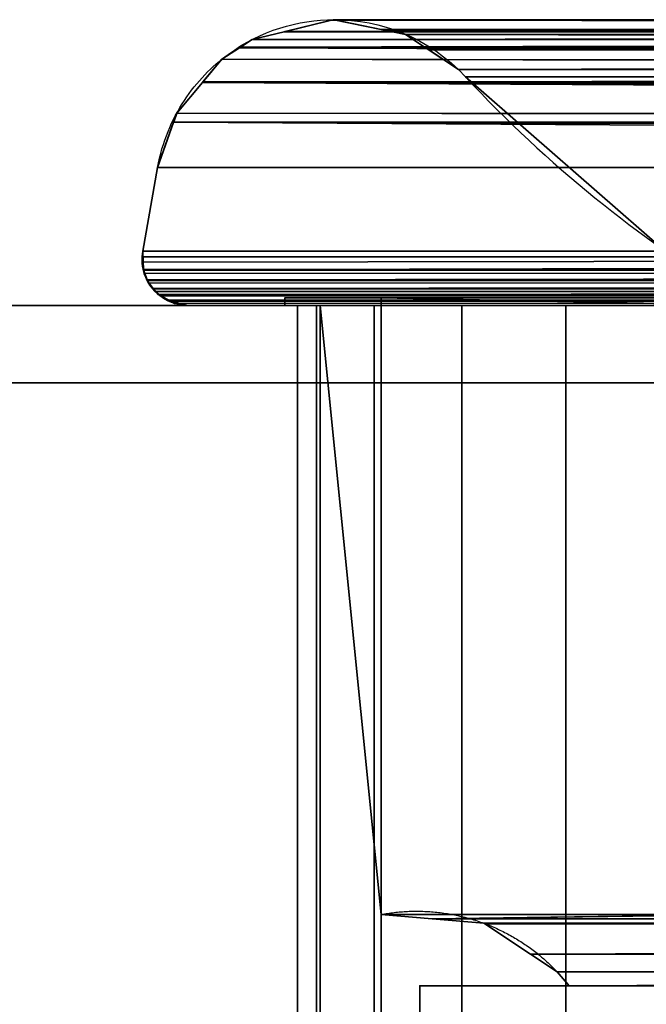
# Model space of a CAD drawing. Header units: millimetres. Extents: x -322 to 8072, y -96 to 57.
# Tile 19 of 256: x -196 to -180, y -18 to 7. Entities that reach past the tile are written whole.
import ezdxf

# ---------------------------------------------------------------- set-up
doc = ezdxf.new("R2010")
doc.units = ezdxf.units.MM
doc.layers.add('151', color=7, linetype='Continuous', true_color=0xffffff)

# ---------------------------------------------------------------- blocks, each defined once
blk = doc.blocks.new('UG_SURFACE_011')
at = {"layer": '151', "color": 252, "linetype": 'Continuous', "lineweight": 35}
for points in [[(-188.229, 7.42, 1896.229), (-188.287, 7.406, 1896.287), (188.287, 7.403, 1896.287)], [(-188.287, 7.406, 1896.287), (-188.229, 7.42, 1415.771), (-188.249, 7.415, 1415.751)], [(-188.287, 7.406, 1896.287), (-188.209, 7.42, 1415.791), (-188.219, 7.42, 1415.781)], [(-188.209, 7.42, 1415.791), (-188.287, 7.406, 1896.287), (-188.229, 7.42, 1896.229)], [(-188.219, 7.42, 1415.781), (-188.229, 7.42, 1415.771), (-188.287, 7.406, 1896.287)], [(0, 7.402, 1415.715), (-188.287, 7.406, 1415.713), (-188.249, 7.415, 1415.751)], [(-188.249, 7.415, 1415.751), (-188.287, 7.406, 1415.713), (-188.287, 7.406, 1896.287)], [(-188.249, 7.415, 1415.751), (0, 7.17, 1416.992), (0, 7.42, 1415.804)], [(0, 7.17, 1416.992), (-188.249, 7.415, 1415.751), (-188.229, 7.42, 1415.771)], [(0, 7.42, 1415.804), (0, 7.41, 1415.752), (-188.249, 7.415, 1415.751)], [(-188.249, 7.415, 1415.751), (0, 7.41, 1415.752), (0, 7.402, 1415.715)], [(-188.219, 7.42, 1896.219), (-188.229, 7.42, 1896.229), (188.287, 7.403, 1896.287)], [(0, 7.16, 1417.039), (-188.229, 7.42, 1415.771), (-188.219, 7.42, 1415.781)], [(-188.229, 7.42, 1415.771), (0, 7.16, 1417.039), (0, 7.17, 1416.992)], [(-186.999, 7.168, 1417.001), (-188.229, 7.42, 1896.229), (-188.219, 7.42, 1896.219)], [(-188.229, 7.42, 1896.229), (-186.999, 7.168, 1417.001), (-188.209, 7.42, 1415.791)], [(188.287, 7.403, 1896.287), (-188.209, 7.42, 1896.209), (-188.219, 7.42, 1896.219)], [(-188.219, 7.42, 1415.781), (-188.209, 7.42, 1415.791), (0, 7.16, 1417.039)], [(-188.219, 7.42, 1896.219), (-188.209, 7.42, 1896.209), (-186.999, 7.168, 1417.001)], [(-186.999, 7.168, 1894.999), (-188.209, 7.42, 1896.209), (188.287, 7.403, 1896.287)], [(-188.209, 7.42, 1415.791), (-186.999, 7.168, 1417.001), (0, 7.16, 1417.039)], [(-188.209, 7.42, 1896.209), (-186.999, 7.168, 1894.999), (-186.999, 7.168, 1417.001)], [(188.249, 7.413, 1896.249), (188.219, 7.42, 1896.219), (-186.999, 7.168, 1894.999)], [(188.219, 7.42, 1896.219), (186.999, 7.164, 1895), (-186.999, 7.168, 1894.999)], [(189.488, 7.105, 1897.488), (-188.287, 7.406, 1896.287), (-189.518, 7.107, 1897.518)], [(-189.518, 7.107, 1897.518), (-189.518, 7.107, 1897.518), (-188.287, 7.406, 1415.713), (-189.49, 7.113, 1414.51)], [(-189.518, 7.107, 1897.518), (-188.287, 7.406, 1896.287), (-188.287, 7.406, 1415.713)], [(0, 7.16, 1414.51), (-189.49, 7.113, 1414.51), (-188.287, 7.406, 1415.713)], [(-189.49, 7.113, 1414.51), (0, 7.16, 1414.51), (0, 7.154, 1414.481)], [(189.488, 7.105, 1897.488), (188.287, 7.403, 1896.287), (-188.287, 7.406, 1896.287)], [(0, 7.402, 1415.715), (0, 7.16, 1414.51), (-188.287, 7.406, 1415.713)], [(-186.999, 7.168, 1894.999), (186.999, 7.164, 1895), (186.953, 7.154, 1894.953)], [(186.953, 7.154, 1894.953), (-186.373, 7.038, 1894.373), (-186.999, 7.168, 1894.999)], [(-186.999, 7.168, 1417.001), (-186.953, 7.159, 1417.047), (0, 7.16, 1417.039)], [(-186.999, 7.168, 1894.999), (-186.373, 7.038, 1417.627), (-186.953, 7.159, 1417.047)], [(-186.373, 7.038, 1417.627), (-186.999, 7.168, 1894.999), (-186.373, 7.038, 1894.373)], [(-186.373, 7.038, 1417.627), (-186.999, 7.168, 1894.999), (-186.999, 7.168, 1894.999)], [(-186.953, 7.159, 1417.047), (-186.999, 7.168, 1417.001), (-186.999, 7.168, 1894.999)], [(0, 7.033, 1417.638), (0, 7.16, 1417.039), (-186.953, 7.159, 1417.047)], [(0, 6.663, 1418.161), (-186.953, 7.159, 1417.047), (-186.373, 7.038, 1417.627)], [(0, 6.663, 1418.161), (0, 7.033, 1417.638), (-186.953, 7.159, 1417.047)], [(-190.346, 6.905, 1898.346), (-190.675, 6.691, 1898.675), (190.663, 6.666, 1898.663)], [(-190.656, 6.704, 1413.345), (-190.675, 6.691, 1898.675), (-190.346, 6.905, 1898.346)], [(-190.656, 6.704, 1413.345), (0, 7.154, 1414.481), (0, 7.05, 1413.963)], [(0, 7.154, 1414.481), (-190.656, 6.704, 1413.345), (-190.346, 6.905, 1413.654)], [(0, 7.05, 1413.963), (0, 6.651, 1413.389), (-190.656, 6.704, 1413.345)], [(-190.346, 6.905, 1413.654), (-190.656, 6.704, 1413.345), (-190.346, 6.905, 1898.346)], [(-190.346, 6.905, 1413.654), (-189.518, 7.107, 1414.482), (0, 7.154, 1414.481)], [(190.663, 6.666, 1898.663), (-189.518, 7.107, 1897.518), (-190.346, 6.905, 1898.346)], [(-190.346, 6.905, 1898.346), (-189.518, 7.107, 1897.518), (-189.518, 7.107, 1414.482), (-190.346, 6.905, 1413.654)], [(0, 7.154, 1414.481), (-189.518, 7.107, 1414.482), (-189.49, 7.113, 1414.51)], [(-189.49, 7.113, 1414.51), (-189.518, 7.107, 1414.482), (-189.518, 7.107, 1897.518)], [(-189.518, 7.107, 1897.518), (190.645, 6.681, 1898.645), (190.394, 6.88, 1898.394)], [(-189.518, 7.107, 1897.518), (190.663, 6.666, 1898.663), (190.645, 6.681, 1898.645)], [(-189.518, 7.107, 1897.518), (189.517, 7.098, 1897.517), (189.488, 7.105, 1897.488)], [(186.953, 7.154, 1894.953), (186.346, 7.026, 1894.346), (-186.373, 7.038, 1894.373)], [(-185.812, 6.665, 1893.812), (-186.373, 7.038, 1894.373), (186.346, 7.026, 1894.346)], [(0, 6.631, 1418.206), (-186.373, 7.038, 1417.627), (-185.812, 6.665, 1418.188)], [(-186.373, 7.038, 1417.627), (0, 6.631, 1418.206), (0, 6.663, 1418.161)], [(-186.373, 7.038, 1894.373), (-185.812, 6.665, 1418.188), (-186.373, 7.038, 1417.627)], [(-186.373, 7.038, 1894.373), (-185.812, 6.665, 1893.812), (-185.812, 6.665, 1418.188)], [(-190.675, 6.691, 1898.675), (-191.134, 6.392, 1899.135), (191.668, 5.868, 1899.668)], [(-191.134, 6.392, 1412.866), (-190.675, 6.691, 1413.325), (0, 5.97, 1412.408)], [(-191.134, 6.392, 1899.135), (-190.675, 6.691, 1898.675), (-190.675, 6.691, 1413.325), (-191.134, 6.392, 1412.866)], [(0, 6.638, 1413.37), (-190.675, 6.691, 1413.325), (-190.656, 6.704, 1413.345)], [(-190.656, 6.704, 1413.345), (-190.675, 6.691, 1413.325), (-190.675, 6.691, 1898.675)], [(191.668, 5.868, 1899.668), (190.663, 6.666, 1898.663), (-190.675, 6.691, 1898.675)], [(0, 6.638, 1413.37), (0, 5.97, 1412.408), (-190.675, 6.691, 1413.325)], [(-190.656, 6.704, 1413.345), (0, 6.651, 1413.389), (0, 6.638, 1413.37)], [(-184.999, 6.125, 1892.999), (-185.812, 6.665, 1893.812), (185.819, 6.651, 1893.819)], [(-185.812, 6.665, 1418.188), (-185.766, 6.635, 1418.234), (0, 6.631, 1418.206)], [(-185.812, 6.665, 1893.812), (-184.999, 6.125, 1892.999), (-184.999, 6.125, 1419.001)], [(-185.766, 6.635, 1418.234), (-185.812, 6.665, 1418.188), (-185.812, 6.665, 1893.812)], [(-184.999, 6.125, 1892.999), (185.819, 6.651, 1893.819), (185.774, 6.619, 1893.774)], [(-191.134, 6.392, 1899.135), (-191.636, 5.792, 1899.636), (191.668, 5.868, 1899.668)], [(-191.626, 5.804, 1412.374), (-191.636, 5.792, 1899.636), (-191.134, 6.392, 1899.135)], [(0, 5.97, 1412.408), (-191.626, 5.804, 1412.374), (-191.134, 6.392, 1412.866)], [(-191.134, 6.392, 1412.866), (-191.626, 5.804, 1412.374), (-191.134, 6.392, 1899.135)], [(0, 6.631, 1418.206), (-185.766, 6.635, 1418.234), (-184.999, 6.125, 1419.001)], [(-184.999, 6.125, 1419.001), (0, 5.936, 1419.187), (0, 6.631, 1418.206)], [(185.774, 6.619, 1893.774), (-184.813, 5.936, 1892.813), (-184.999, 6.125, 1892.999)], [(185.774, 6.619, 1893.774), (184.813, 5.936, 1892.813), (-184.813, 5.936, 1892.813)], [(0, 5.97, 1412.408), (0, 5.87, 1412.345), (-191.626, 5.804, 1412.374)], [(-184.999, 6.125, 1419.001), (-184.813, 5.936, 1419.187), (0, 5.936, 1419.187)], [(-184.999, 6.125, 1892.999), (-184.813, 5.936, 1892.813), (-184.813, 5.936, 1419.187), (-184.999, 6.125, 1419.001)], [(-179.707, 1.472, 1887.707), (-184.813, 5.936, 1892.813), (184.813, 5.936, 1892.813)], [(0, 5.936, 1419.187), (-184.813, 5.936, 1419.187), (-179.707, 1.472, 1424.294)], [(-179.707, 1.472, 1424.294), (-184.813, 5.936, 1892.813), (-179.707, 1.472, 1887.707)], [(-179.707, 1.472, 1424.294), (-184.813, 5.936, 1419.187), (-184.813, 5.936, 1892.813)], [(-191.636, 5.792, 1899.636), (-192.301, 4.996, 1900.301), (192.408, 4.779, 1900.408)], [(-192.301, 4.996, 1411.699), (-191.636, 5.792, 1412.364), (0, 4.751, 1411.652)], [(-192.301, 4.996, 1900.301), (-191.636, 5.792, 1899.636), (-191.636, 5.792, 1412.364), (-192.301, 4.996, 1411.699)], [(-191.636, 5.792, 1899.636), (191.68, 5.859, 1899.68), (191.668, 5.868, 1899.668)], [(191.728, 5.821, 1899.728), (191.68, 5.859, 1899.68), (-191.636, 5.792, 1899.636)], [(0, 5.857, 1412.337), (-191.636, 5.792, 1412.364), (-191.626, 5.804, 1412.374)], [(0, 5.857, 1412.337), (0, 4.751, 1411.652), (-191.636, 5.792, 1412.364)], [(192.401, 4.803, 1900.401), (191.728, 5.821, 1899.728), (-191.636, 5.792, 1899.636)], [(-191.626, 5.804, 1412.374), (-191.636, 5.792, 1412.364), (-191.636, 5.792, 1899.636)], [(-191.636, 5.792, 1899.636), (192.406, 4.787, 1900.406), (192.401, 4.803, 1900.401)], [(192.408, 4.779, 1900.408), (192.406, 4.787, 1900.406), (-191.636, 5.792, 1899.636)], [(-191.626, 5.804, 1412.374), (0, 5.87, 1412.345), (0, 5.857, 1412.337)], [(-192.301, 4.996, 1900.301), (-192.383, 4.762, 1900.383), (192.408, 4.779, 1900.408)], [(-192.381, 4.769, 1411.619), (-192.383, 4.762, 1900.383), (-192.301, 4.996, 1900.301)], [(0, 4.751, 1411.652), (-192.381, 4.769, 1411.619), (-192.301, 4.996, 1411.699)], [(-192.301, 4.996, 1411.699), (-192.381, 4.769, 1411.619), (-192.301, 4.996, 1900.301)], [(-192.383, 4.762, 1900.383), (-192.797, 3.582, 1900.797), (192.797, 3.582, 1900.797)], [(0, 3.582, 1411.203), (-192.797, 3.582, 1411.203), (-192.383, 4.762, 1411.617)], [(-192.383, 4.762, 1900.383), (-192.383, 4.762, 1411.617), (-192.797, 3.582, 1411.203), (-192.797, 3.582, 1900.797)], [(192.797, 3.582, 1900.797), (192.408, 4.779, 1900.408), (-192.383, 4.762, 1900.383)], [(0, 4.744, 1411.648), (-192.383, 4.762, 1411.617), (-192.381, 4.769, 1411.619)], [(-192.381, 4.769, 1411.619), (-192.383, 4.762, 1411.617), (-192.383, 4.762, 1900.383)], [(-192.383, 4.762, 1411.617), (0, 4.744, 1411.648), (0, 4.37, 1411.415)], [(0, 4.37, 1411.415), (0, 3.582, 1411.203), (-192.383, 4.762, 1411.617)], [(-192.381, 4.769, 1411.619), (0, 4.751, 1411.652), (0, 4.744, 1411.648)], [(-192.797, 3.582, 1900.797), (-193.182, 1.409, 1901.182), (193.182, 1.409, 1901.182), (192.797, 3.582, 1900.797)], [(-192.797, 3.582, 1411.203), (-193.182, 1.409, 1410.818), (-193.182, 1.409, 1901.182), (-192.797, 3.582, 1900.797)], [(0, 1.409, 1410.818), (-193.182, 1.409, 1410.818), (-192.797, 3.582, 1411.203), (0, 3.582, 1411.203)], [(193.198, 1.266, 1901.198), (193.182, 1.409, 1901.182), (-193.182, 1.409, 1901.182), (-193.198, 1.266, 1901.198)], [(-193.161, 0.927, 1410.839), (-193.198, 1.124, 1410.802), (0, 1.409, 1410.818)], [(-193.198, 1.124, 1410.802), (-193.182, 1.409, 1410.818), (0, 1.409, 1410.818)], [(-193.182, 1.409, 1901.182), (-193.198, 1.124, 1410.802), (-193.161, 0.927, 1410.839)], [(-193.182, 1.409, 1901.182), (-193.182, 1.409, 1410.818), (-193.198, 1.124, 1410.802)], [(-193.161, 0.927, 1410.839), (-193.198, 1.266, 1901.198), (-193.182, 1.409, 1901.182)], [(0, 1.409, 1410.818), (0, 0.925, 1410.834), (-193.161, 0.927, 1410.839)], [(193.163, 0.917, 1901.163), (-193.198, 1.266, 1901.198), (-193.172, 0.942, 1901.172)], [(-193.198, 1.266, 1901.198), (193.163, 0.917, 1901.163), (193.172, 0.942, 1901.172)], [(193.172, 0.942, 1901.172), (193.198, 1.266, 1901.198), (-193.198, 1.266, 1901.198)], [(-193.172, 0.942, 1901.172), (-193.198, 1.266, 1901.198), (-193.161, 0.927, 1410.839)], [(-193.172, 0.942, 1901.172), (-193.166, 0.926, 1901.166), (193.163, 0.917, 1901.163)], [(-193.161, 0.927, 1410.839), (-193.166, 0.926, 1901.166), (-193.172, 0.942, 1901.172)], [(-193.163, 0.917, 1901.163), (-193.166, 0.926, 1901.166), (-193.161, 0.927, 1410.839)], [(-193.166, 0.926, 1901.166), (-193.163, 0.917, 1901.163), (193.163, 0.917, 1901.163)], [(-193.163, 0.917, 1901.163), (-193.161, 0.927, 1410.839), (-193.144, 0.838, 1410.856)], [(193.163, 0.917, 1901.163), (-193.163, 0.917, 1901.163), (-193.074, 0.67, 1901.074)], [(-193.163, 0.917, 1901.163), (-193.144, 0.838, 1410.856), (-193.07, 0.673, 1410.93)], [(-193.07, 0.673, 1410.93), (-193.074, 0.67, 1901.074), (-193.163, 0.917, 1901.163)], [(-193.144, 0.838, 1410.856), (-193.161, 0.927, 1410.839), (0, 0.925, 1410.834)], [(-193.07, 0.673, 1410.93), (-193.144, 0.838, 1410.856), (0, 0.925, 1410.834)], [(-193.074, 0.67, 1901.074), (-193.071, 0.662, 1901.071), (193.071, 0.662, 1901.071), (193.163, 0.917, 1901.163)], [(0, 0.925, 1410.834), (0, 0.915, 1410.834), (-193.07, 0.673, 1410.93)], [(0, 0.915, 1410.834), (0, 0.679, 1410.946), (-193.07, 0.673, 1410.93)], [(-193.071, 0.662, 1901.071), (-193.074, 0.67, 1901.074), (-193.07, 0.673, 1410.93)], [(-193.071, 0.662, 1901.071), (-193.07, 0.673, 1410.93), (-193.03, 0.585, 1410.97)], [(193.071, 0.662, 1901.071), (-193.071, 0.662, 1901.071), (-193.068, 0.653, 1901.068)], [(-193.068, 0.653, 1901.068), (-193.071, 0.662, 1901.071), (-193.03, 0.585, 1410.97)], [(-193.03, 0.585, 1410.97), (-193.07, 0.673, 1410.93), (0, 0.679, 1410.946)], [(193.068, 0.653, 1901.068), (193.071, 0.662, 1901.071), (-193.068, 0.653, 1901.068)], [(-193.068, 0.653, 1901.068), (-192.918, 0.442, 1900.918), (192.914, 0.437, 1900.914), (193.068, 0.653, 1901.068)], [(-193.068, 0.653, 1901.068), (-193.03, 0.585, 1410.97), (-192.915, 0.448, 1411.085)], [(-192.915, 0.448, 1411.085), (-192.918, 0.442, 1900.918), (-193.068, 0.653, 1901.068)], [(-192.915, 0.448, 1411.085), (-193.03, 0.585, 1410.97), (0, 0.679, 1410.946)], [(0, 0.679, 1410.946), (0, 0.672, 1410.95), (-192.915, 0.448, 1411.085)], [(0, 0.672, 1410.95), (0, 0.475, 1411.044), (-192.915, 0.448, 1411.085)], [(-192.914, 0.437, 1900.914), (-192.918, 0.442, 1900.918), (-192.915, 0.448, 1411.085)], [(-192.918, 0.442, 1900.918), (-192.914, 0.437, 1900.914), (192.914, 0.437, 1900.914)], [(0, 0.475, 1411.044), (0, 0.441, 1411.082), (-192.915, 0.448, 1411.085)], [(-192.78, 0.288, 1411.22), (-192.915, 0.448, 1411.085), (0, 0.441, 1411.082)], [(-192.865, 0.368, 1900.865), (-192.915, 0.448, 1411.085), (-192.78, 0.288, 1411.22)], [(-192.865, 0.368, 1900.865), (-192.914, 0.437, 1900.914), (-192.915, 0.448, 1411.085)], [(192.865, 0.368, 1900.865), (-192.914, 0.437, 1900.914), (-192.865, 0.368, 1900.865)], [(192.865, 0.368, 1900.865), (192.914, 0.437, 1900.914), (-192.914, 0.437, 1900.914)], [(-192.865, 0.368, 1900.865), (-192.715, 0.256, 1900.715), (192.711, 0.253, 1900.711), (192.865, 0.368, 1900.865)], [(-192.865, 0.368, 1900.865), (-192.78, 0.288, 1411.22), (-192.718, 0.254, 1411.282)], [(-192.718, 0.254, 1411.282), (-192.715, 0.256, 1900.715), (-192.865, 0.368, 1900.865)], [(-192.718, 0.254, 1411.282), (-192.78, 0.288, 1411.22), (0, 0.441, 1411.082)], [(0, 0.441, 1411.082), (0, 0.437, 1411.087), (-192.718, 0.254, 1411.282)], [(0, 0.437, 1411.087), (0, 0.257, 1411.293), (-192.718, 0.254, 1411.282)], [(-192.481, 0.122, 1411.519), (-192.718, 0.254, 1411.282), (0, 0.257, 1411.293)], [(-192.711, 0.253, 1900.711), (-192.715, 0.256, 1900.715), (-192.718, 0.254, 1411.282)], [(-192.715, 0.256, 1900.715), (-192.711, 0.253, 1900.711), (192.711, 0.253, 1900.711)], [(0, 0.257, 1411.293), (0, 0.254, 1411.296), (-192.481, 0.122, 1411.519)], [(309, 0, 2017), (-309, 0, 2017), (-309, -26, 2017), (309, -26, 2017)], [(309, -2), (-309, -2), (-309, 0, 2), (309, 0, 2)], [(309, 0, 2), (-309, 0, 2), (-192, 0, 1412), (0, 0, 1412)], [(-309, 0, 2), (-309, 0, 2017), (-192, 0, 1900), (-192, 0, 1412)], [(-309, 0, 2017), (309, 0, 2017), (192, 0, 1900), (-192, 0, 1900)], [(-192.718, 0.254, 1411.282), (-192.481, 0.122, 1411.519), (-192.484, 0.119, 1900.484)], [(-192.484, 0.119, 1900.484), (-192.558, 0.138, 1900.558), (-192.718, 0.254, 1411.282)], [(-192.558, 0.138, 1900.558), (-192.711, 0.253, 1900.711), (-192.718, 0.254, 1411.282)], [(192.711, 0.253, 1900.711), (-192.711, 0.253, 1900.711), (-192.558, 0.138, 1900.558)], [(192.558, 0.138, 1900.558), (192.711, 0.253, 1900.711), (-192.558, 0.138, 1900.558)], [(-192.558, 0.138, 1900.558), (-192.484, 0.119, 1900.484), (192.481, 0.119, 1900.481), (192.558, 0.138, 1900.558)], [(-192.481, 0.119, 1900.481), (-192.484, 0.119, 1900.484), (-192.481, 0.122, 1411.519)], [(-192.484, 0.119, 1900.484), (-192.481, 0.119, 1900.481), (192.481, 0.119, 1900.481)], [(-192.481, 0.122, 1411.519), (0, 0.254, 1411.296), (0, 0.155, 1411.409)], [(0, 0.155, 1411.409), (0, 0.119, 1411.519), (-192.481, 0.122, 1411.519)], [(-192.359, 0.055, 1411.641), (-192.481, 0.122, 1411.519), (0, 0.119, 1411.519)], [(-192.005, 0, 1900.005), (-192.481, 0.122, 1411.519), (-192.359, 0.055, 1411.641)], [(-192.005, 0, 1900.005), (-192.481, 0.119, 1900.481), (-192.481, 0.122, 1411.519)], [(192.005, 0, 1900.005), (-192.481, 0.119, 1900.481), (-192.005, 0, 1900.005)], [(192.005, 0, 1900.005), (192.481, 0.119, 1900.481), (-192.481, 0.119, 1900.481)], [(-192, 0, 1412), (-192.359, 0.055, 1411.641), (0, 0.119, 1411.519)], [(-192.359, 0.055, 1411.641), (-192, 0, 1412), (-192, 0, 1900)], [(-192, 0, 1900), (-192.005, 0, 1900.005), (-192.359, 0.055, 1411.641)], [(-192.005, 0, 1900.005), (-192, 0, 1900), (192, 0, 1900), (192.005, 0, 1900.005)], [(0, 0.119, 1411.519), (0, 0.118, 1411.522), (-192, 0, 1412)], [(0, 0.118, 1411.522), (0, 0.009, 1411.855), (-192, 0, 1412)], [(0, 0.009, 1411.855), (0, 0, 1412), (-192, 0, 1412)], [(189.5, 0.2, 1897.5), (-189.5, 0.2, 1897.5), (-187, 0.2, 1895), (187, 0.2, 1895)], [(-189.5, 0.2, 1897.5), (-189.5, 0.2, 1414.5), (-187, 0.2, 1417), (-187, 0.2, 1895)], [(187, 0.2, 1417), (-187, 0.2, 1417), (-189.5, 0.2, 1414.5), (189.5, 0.2, 1414.5)], [(-189.5, 0, 1414.5), (-189.5, 0.2, 1414.5), (-189.5, 0.2, 1897.5), (-189.5, 0, 1897.5)], [(-189.5, 0.2, 1414.5), (-189.5, 0, 1414.5), (189.5, 0, 1414.5), (189.5, 0.2, 1414.5)], [(-189.5, 0.2, 1897.5), (189.5, 0.2, 1897.5), (189.5, 0, 1897.5), (-189.5, 0, 1897.5)], [(-189.5, 0, 1414.5), (179.511, 0, 1415.475), (182.213, 0, 1414.95)], [(177.221, 0, 1417), (179.511, 0, 1415.475), (-189.5, 0, 1414.5), (-182.213, 0, 1414.95)], [(-187, 0, 1427.017), (-188.58, 0, 1424.764), (-189.5, 0, 1897.5), (-189.17, 0, 1889.924)], [(182.213, 0, 1414.95), (189.5, 0, 1414.5), (-189.5, 0, 1414.5)], [(-189.5, 0, 1414.5), (-188.677, 0, 1419.369), (-187.18, 0, 1417.06)], [(-189.5, 0, 1897.5), (-188.677, 0, 1892.632), (-189.17, 0, 1889.924)], [(-189.5, 0, 1414.5), (-189.17, 0, 1422.076), (-188.677, 0, 1419.369)], [(-189.5, 0, 1897.5), (-188.58, 0, 1424.764), (-189.17, 0, 1422.076)], [(-189.5, 0, 1897.5), (-184.908, 0, 1896.493), (-187.18, 0, 1894.94)], [(-189.5, 0, 1414.5), (-184.908, 0, 1415.507), (-182.213, 0, 1414.95)], [(-189.17, 0, 1422.076), (-189.5, 0, 1414.5), (-189.5, 0, 1897.5)], [(-187.18, 0, 1894.94), (-188.677, 0, 1892.632), (-189.5, 0, 1897.5)], [(-182.213, 0, 1897.05), (-189.5, 0, 1897.5), (189.5, 0, 1897.5)], [(-182.213, 0, 1897.05), (-184.908, 0, 1896.493), (-189.5, 0, 1897.5)], [(-187.18, 0, 1417.06), (-184.908, 0, 1415.507), (-189.5, 0, 1414.5)], [(-189.17, 0, 1422.076), (-189.17, -39.3, 1422.076), (-188.677, -39.3, 1419.369), (-188.677, 0, 1419.369)], [(-188.58, 0, 1424.764), (-188.58, -39.3, 1424.764), (-189.17, -39.3, 1422.076), (-189.17, 0, 1422.076)], [(-189.17, 0, 1889.924), (-189.17, -39.3, 1889.924), (-188.58, -39.3, 1887.236), (-188.58, 0, 1887.236)], [(-188.677, 0, 1892.632), (-188.677, -39.3, 1892.632), (-189.17, -39.3, 1889.924), (-189.17, 0, 1889.924)], [(-189.17, 0, 1889.924), (-188.58, 0, 1887.236), (-187, 0, 1427.017)], [(-188.677, 0, 1419.369), (-188.677, -39.3, 1419.369), (-187.18, -39.3, 1417.06), (-187.18, 0, 1417.06)], [(-187.18, 0, 1894.94), (-187.18, -39.3, 1894.94), (-188.677, -39.3, 1892.632), (-188.677, 0, 1892.632)], [(-188.58, 0, 1424.764), (-187, 0, 1427.017), (-187, -15.8, 1427.017)], [(-187, -15.8, 1427.017), (-187, -23.5, 1427.017), (-188.58, -39.3, 1424.764), (-188.58, 0, 1424.764)], [(-188.58, 0, 1887.236), (-188.58, -39.3, 1887.236), (-187, -23.5, 1884.983), (-187, -15.8, 1884.983)], [(-187, -15.8, 1884.983), (-187, 0, 1884.983), (-188.58, 0, 1887.236)], [(-188.58, 0, 1887.236), (-187, 0, 1884.983), (-187, 0, 1427.017)], [(-187.18, 0, 1417.06), (-187.18, -39.3, 1417.06), (-184.908, -39.3, 1415.507), (-184.908, 0, 1415.507)], [(-184.908, 0, 1896.493), (-184.908, -39.3, 1896.493), (-187.18, -39.3, 1894.94), (-187.18, 0, 1894.94)], [(-187, 0.2, 1895), (-187, 0.2, 1417), (-187, 0, 1427.017), (-187, 0, 1884.983)], [(-187, 0.2, 1417), (-187, -15.8, 1417), (-187, -15.8, 1427.017), (-187, 0, 1427.017)], [(-187, 0, 1884.983), (-187, -15.8, 1884.983), (-187, -15.8, 1895), (-187, 0.2, 1895)], [(177.221, 0, 1417), (-177.221, 0, 1417), (-187, 0.2, 1417), (187, 0.2, 1417)], [(-177.221, 0, 1417), (-177.221, -15.8, 1417), (-187, -15.8, 1417), (-187, 0.2, 1417)], [(187, 0.2, 1895), (-187, 0.2, 1895), (-177.221, 0, 1895), (177.221, 0, 1895)], [(-187, 0.2, 1895), (-187, -15.8, 1895), (-177.221, -15.8, 1895), (-177.221, 0, 1895)], [(-184.908, 0, 1415.507), (-184.908, -39.3, 1415.507), (-182.213, -39.3, 1414.95), (-182.213, 0, 1414.95)], [(-182.213, 0, 1897.05), (-182.213, -39.3, 1897.05), (-184.908, -39.3, 1896.493), (-184.908, 0, 1896.493)], [(-182.213, 0, 1414.95), (-182.213, -39.3, 1414.95), (-179.511, -39.3, 1415.475), (-179.511, 0, 1415.475)], [(-179.511, 0, 1896.525), (-179.511, -39.3, 1896.525), (-182.213, -39.3, 1897.05), (-182.213, 0, 1897.05)], [(-182.213, 0, 1414.95), (-179.511, 0, 1415.475), (177.221, 0, 1417)], [(189.5, 0, 1897.5), (-179.511, 0, 1896.525), (-182.213, 0, 1897.05)], [(-309, -26), (-309, -2), (309, -2), (309, -26)], [(-187, -15.8, 1427.017), (-187, -15.8, 1884.983), (-187, -23.5, 1884.983), (-187, -23.5, 1427.017)], [(-185.676, -15.913, 1893.676), (-187, -15.8, 1895), (-187, -15.8, 1884.983)], [(-187, -15.8, 1884.983), (-187, -15.8, 1427.017), (-185.676, -15.913, 1418.324), (-185.676, -15.913, 1893.676)], [(-187, -15.8, 1427.017), (-187, -15.8, 1417), (-185.676, -15.913, 1418.324)], [(-185.676, -15.913, 1418.324), (-187, -15.8, 1417), (-177.221, -15.8, 1417)], [(-177.221, -15.8, 1895), (-187, -15.8, 1895), (-185.676, -15.913, 1893.676)], [(0, -15.797, 1418.332), (-185.676, -15.913, 1418.324), (-177.221, -15.8, 1417)], [(-184.336, -16.028, 1419.664), (-185.676, -15.913, 1418.324), (0, -15.797, 1418.332)], [(-185.676, -15.913, 1893.676), (185.676, -15.913, 1893.676), (177.221, -15.8, 1895), (-177.221, -15.8, 1895)], [(-184.336, -16.028, 1419.664), (0, -15.797, 1418.332), (0, -15.795, 1418.817)], [(-184.314, -16.043, 1419.686), (-184.336, -16.028, 1419.664), (0, -15.795, 1418.817)], [(0, -15.795, 1418.817), (0, -16.115, 1419.658), (-184.314, -16.043, 1419.686)], [(-184.336, -16.028, 1892.336), (-185.676, -15.913, 1418.324), (-184.336, -16.028, 1419.664)], [(-184.336, -16.028, 1892.336), (-185.676, -15.913, 1893.676), (-185.676, -15.913, 1418.324)], [(184.336, -16.028, 1892.336), (-185.676, -15.913, 1893.676), (-184.336, -16.028, 1892.336)], [(184.336, -16.028, 1892.336), (185.676, -15.913, 1893.676), (-185.676, -15.913, 1893.676)], [(-184.336, -16.028, 1419.664), (-184.314, -16.043, 1892.314), (-184.336, -16.028, 1892.336)], [(-184.336, -16.028, 1419.664), (-184.314, -16.043, 1419.686), (-184.314, -16.043, 1892.314)], [(-184.336, -16.028, 1892.336), (184.314, -16.043, 1892.314), (184.336, -16.028, 1892.336)], [(-184.336, -16.028, 1892.336), (-184.314, -16.043, 1892.314), (184.314, -16.043, 1892.314)], [(-183.13, -16.828, 1891.13), (-184.314, -16.043, 1892.314), (-184.314, -16.043, 1419.686), (-183.13, -16.828, 1420.87)], [(-183.13, -16.828, 1420.87), (-184.314, -16.043, 1419.686), (0, -16.115, 1419.658)], [(183.13, -16.828, 1891.13), (184.314, -16.043, 1892.314), (-184.314, -16.043, 1892.314), (-183.13, -16.828, 1891.13)], [(0, -16.115, 1419.658), (0, -16.441, 1420.516), (-183.13, -16.828, 1420.87)], [(0, -16.441, 1420.516), (0, -16.755, 1420.868), (-183.13, -16.828, 1420.87)], [(-182.441, -17.285, 1421.559), (-183.13, -16.828, 1420.87), (0, -16.755, 1420.868)], [(-182.441, -17.285, 1890.441), (-183.13, -16.828, 1420.87), (-182.441, -17.285, 1421.559)], [(-182.441, -17.285, 1890.441), (-183.13, -16.828, 1891.13), (-183.13, -16.828, 1420.87)], [(182.441, -17.285, 1890.441), (-183.13, -16.828, 1891.13), (-182.441, -17.285, 1890.441)], [(182.441, -17.285, 1890.441), (183.13, -16.828, 1891.13), (-183.13, -16.828, 1891.13)], [(-182.129, -17.65, 1421.872), (-182.441, -17.285, 1421.559), (0, -16.755, 1420.868)], [(0, -16.755, 1420.868), (0, -17.65, 1421.872), (-182.129, -17.65, 1421.872)], [(-182.441, -17.285, 1421.559), (-182.129, -17.65, 1890.128), (-182.441, -17.285, 1890.441)], [(-182.441, -17.285, 1421.559), (-182.129, -17.65, 1421.872), (-182.129, -17.65, 1890.128)], [(-182.441, -17.285, 1890.441), (182.129, -17.65, 1890.128), (182.441, -17.285, 1890.441)], [(-182.441, -17.285, 1890.441), (-182.129, -17.65, 1890.128), (182.129, -17.65, 1890.128)], [(-186, -17.65, 1418), (-182.129, -17.65, 1421.872), (0, -17.65, 1421.872)], [(-186, -17.65, 1418), (-186, -17.65, 1894), (-182.129, -17.65, 1890.128), (-182.129, -17.65, 1421.872)], [(0, -17.65, 1421.872), (182.129, -17.65, 1421.872), (186, -17.65, 1418), (-186, -17.65, 1418)], [(-186, -17.65, 1894), (186, -17.65, 1894), (182.129, -17.65, 1890.128), (-182.129, -17.65, 1890.128)], [(-186, -17.65, 1894), (-186, -21.65, 1894), (186, -21.65, 1894), (186, -17.65, 1894)], [(186, -17.65, 1418), (186, -21.65, 1418), (-186, -21.65, 1418), (-186, -17.65, 1418)], [(-186, -17.65, 1418), (-186, -21.65, 1418), (-186, -21.65, 1894), (-186, -17.65, 1894)]]:
    blk.add_3dface(points, dxfattribs=at)

msp = doc.modelspace()

# ---------------------------------------------------------------- linework, layer by layer
at = {"layer": '151', "color": 253, "linetype": 'Continuous', "lineweight": -3}
for p, q in [((-192.797, 3.582, 1411.203), (-193.182, 1.409, 1410.818)), ((-192.797, 3.582, 1900.797), (-193.182, 1.409, 1901.182)), ((-193.182, 1.409, 1901.182), (193.182, 1.409, 1901.182)), ((-193.182, 1.409, 1410.818), (-193.182, 1.409, 1901.182)), ((0, 1.409, 1410.818), (-193.182, 1.409, 1410.818)), ((309, 0, 2017), (-309, 0, 2017)), ((309, 0, 2), (-309, 0, 2)), ((-189.5, 0.2, 1414.5), (-189.5, 0.2, 1897.5)), ((-189.5, 0, 1897.5), (-189.5, 0.2, 1897.5)), ((189.5, 0.2, 1414.5), (-189.5, 0.2, 1414.5)), ((-189.5, 0, 1414.5), (-189.5, 0.2, 1414.5)), ((-189.5, 0.2, 1897.5), (189.5, 0.2, 1897.5)), ((189.5, 0, 1414.5), (-189.5, 0, 1414.5)), ((-189.5, 0, 1897.5), (189.5, 0, 1897.5)), ((-189.5, 0, 1414.5), (-189.5, 0, 1897.5)), ((-187, 0.2, 1895), (187, 0.2, 1895)), ((187, 0.2, 1417), (-187, 0.2, 1417)), ((-187, 0.2, 1417), (-187, -15.8, 1417)), ((-187, 0.2, 1417), (-187, 0.2, 1895)), ((-187, -15.8, 1895), (-187, 0.2, 1895)), ((-187, 0, 1427.017), (-187, 0, 1884.983)), ((-187, 0, 1427.017), (-187, -15.8, 1427.017)), ((-187, 0, 1884.983), (-187, -15.8, 1884.983)), ((-309, -2), (309, -2)), ((-187, -15.8, 1884.983), (-187, -23.5, 1884.983)), ((-187, -15.8, 1427.017), (-187, -23.5, 1427.017)), ((-177.221, -15.8, 1417), (-187, -15.8, 1417)), ((-187, -15.8, 1895), (-177.221, -15.8, 1895)), ((-187, -15.8, 1417), (-187, -15.8, 1427.017)), ((-187, -15.8, 1884.983), (-187, -15.8, 1895)), ((-187, -15.8, 1427.017), (-187, -15.8, 1884.983)), ((-186, -21.65, 1894), (-186, -17.65, 1894)), ((-186, -17.65, 1894), (-186, -17.65, 1418)), ((-186, -17.65, 1418), (186, -17.65, 1418)), ((186, -17.65, 1894), (-186, -17.65, 1894)), ((-186, -21.65, 1418), (-186, -17.65, 1418))]:
    msp.add_line(p, q, dxfattribs=at)
at = {"layer": '151', "color": 253, "linetype": 'Continuous', "lineweight": -3, "extrusion": (-2.77556e-14, 1, 0)}
for centre, start, end in [((182.171, 1421.95), 225, 46.3786), ((182.171, 1890.05), 313.6214, 135)]:
    msp.add_arc(centre, 7, start, end, dxfattribs=at)
at = {"layer": '151', "color": 253, "linetype": 'Continuous', "lineweight": -3}
for points, knots in [([(-192.797, 3.582, 1900.797), (-192.679, 4.245, 1900.679), (-192.426, 4.835, 1900.426), (-191.78, 5.817, 1899.78), (-191.392, 6.209, 1899.392), (-190.119, 7.143, 1898.119), (-189.162, 7.42, 1897.162), (-188.219, 7.42, 1896.219)], [0, 0, 0, 0, 0.25, 0.25, 0.5, 0.5, 1, 1, 1, 1]), ([(-192.797, 3.582, 1411.203), (-192.679, 4.245, 1411.321), (-192.426, 4.835, 1411.574), (-191.78, 5.817, 1412.22), (-191.392, 6.209, 1412.608), (-190.119, 7.143, 1413.881), (-189.162, 7.42, 1414.838), (-188.219, 7.42, 1415.781)], [0, 0, 0, 0, 0.25, 0.25, 0.5, 0.5, 1, 1, 1, 1]), ([(-192, 0, 1900), (-192.292, 0, 1900.292), (-192.592, 0.102, 1900.592), (-192.958, 0.458, 1900.958), (-193.065, 0.613, 1901.065), (-193.197, 0.985, 1901.197), (-193.218, 1.206, 1901.218), (-193.182, 1.409, 1901.182)], [0, 0, 0, 0, 0.5, 0.5, 0.75, 0.75, 1, 1, 1, 1]), ([(-192, 0, 1412), (-192.296, 0, 1411.704), (-192.594, 0.104, 1411.406), (-192.958, 0.458, 1411.042), (-193.065, 0.612, 1410.935), (-193.198, 0.987, 1410.802), (-193.218, 1.205, 1410.782), (-193.182, 1.409, 1410.818)], [0, 0, 0, 0, 0.5, 0.5, 0.75, 0.75, 1, 1, 1, 1])]:
    msp.add_open_spline(points, degree=3, knots=knots, dxfattribs=at)
for points, degree in [([(-188.219, 7.42, 1896.219), (-187.016, 7.42, 1895.016), (-185.782, 6.979, 1893.782), (-184.813, 5.936, 1892.813)], 3), ([(-188.219, 7.42, 1415.781), (-187.016, 7.42, 1416.984), (-185.782, 6.979, 1418.218), (-184.813, 5.936, 1419.187)], 3), ([(-184.813, 5.936, 1419.187), (-184.813, 5.936, 1577.062), (-184.813, 5.936, 1734.938), (-184.813, 5.936, 1892.813)], 3), ([(0, 5.936, 1419.187), (-61.604, 5.936, 1419.187), (-123.209, 5.936, 1419.187), (-184.813, 5.936, 1419.187)], 3), ([(-184.813, 5.936, 1892.813), (-61.604, 5.936, 1892.813), (61.604, 5.936, 1892.813), (184.813, 5.936, 1892.813)], 3), ([(-184.813, 5.936, 1419.187), (-182.676, 3.637, 1421.324), (-180.322, 1.759, 1423.678), (-177.856, 0.256, 1426.144)], 3), ([(-184.813, 5.936, 1892.813), (-182.676, 3.637, 1890.676), (-180.322, 1.759, 1888.322), (-177.856, 0.256, 1885.856)], 3), ([(-192.797, 3.582, 1411.203), (-192.797, 3.582, 1574.401), (-192.797, 3.582, 1737.599), (-192.797, 3.582, 1900.797)], 3), ([(0, 3.582, 1411.203), (-64.266, 3.582, 1411.203), (-128.531, 3.582, 1411.203), (-192.797, 3.582, 1411.203)], 3), ([(-192.797, 3.582, 1900.797), (-64.266, 3.582, 1900.797), (64.266, 3.582, 1900.797), (192.797, 3.582, 1900.797)], 3), ([(0, 0, 1412), (-64, 0, 1412), (-128, 0, 1412), (-192, 0, 1412)], 3), ([(-192, 0, 1900), (-64, 0, 1900), (64, 0, 1900), (192, 0, 1900)], 3), ([(-192, 0, 1412), (-192, 0, 1574.667), (-192, 0, 1737.333), (-192, 0, 1900)], 3), ([(-182.129, -17.65, 1421.871), (-182.129, -17.65, 1890.129)], 1), ([(0, -17.65, 1421.871), (-182.129, -17.65, 1421.871)], 1), ([(-182.129, -17.65, 1890.129), (182.129, -17.65, 1890.129)], 1)]:
    msp.add_open_spline(points, degree=degree, dxfattribs=at)
for points in [[(-187, -15.8, 1417), (-185.623, -15.542, 1418.377), (-184.214, -15.785, 1419.786), (-182.993, -16.536, 1421.007), (-182.129, -17.65, 1421.871)], [(-187, -15.8, 1895), (-185.623, -15.542, 1893.623), (-184.214, -15.785, 1892.214), (-182.993, -16.536, 1890.993), (-182.129, -17.65, 1890.129)]]:
    msp.add_rational_spline(points, [1, 0.924168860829, 0.896882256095, 0.918140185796, 0.987942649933], degree=4, dxfattribs=at)

# ---------------------------------------------------------------- block references
msp.add_blockref('UG_SURFACE_011', (0, 0), dxfattribs=at)

doc.saveas('drawing.dxf')
